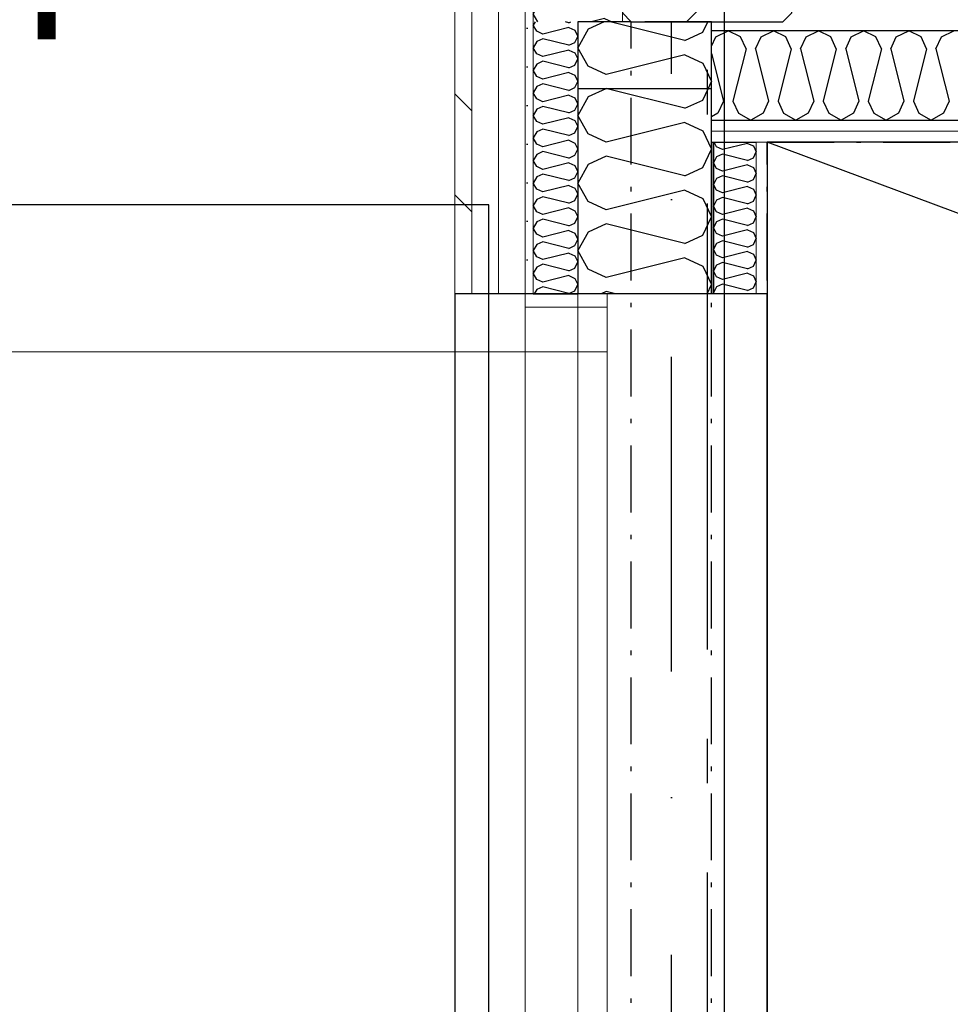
# Model space of a CAD drawing. Header units: millimetres. Extents: x -173281 to 144469, y -85977 to 83288.
# Tile 85 of 256: x -78444 to -77400, y -29413 to -28309. Entities that reach past the tile are written whole.
import ezdxf
from ezdxf.enums import TextEntityAlignment as Align

# ---------------------------------------------------------------- set-up
doc = ezdxf.new("R2010")
doc.units = ezdxf.units.MM
doc.header["$LTSCALE"] = 0.5
doc.header["$MEASUREMENT"] = 0
for name, pattern in [('Akselinje', [1500, 1000, -200, 100, -200]), ('Over snittplan', [260, 150, -50, 10, -50]), ('PLINE', [0]), ('Prikk & stiplet', [1340.555525, 705.555534, -352.777767, 0, -282.222223])]:
    doc.linetypes.add(name, pattern=pattern)
for name, color, linetype in [('222- Søyler', 7, 'Continuous'), ('222- Søyler  (Skravur)', 7, 'Continuous'), ('223- Bjelker(Nye konstruksjoner)', 7, 'Continuous'), ('232- Ikke-bærende yttervegger', 7, 'Continuous'), ('232- Ikke-bærende yttervegger (Skravur)', 7, 'Continuous'), ('232- Ikke-bærende yttervegger (Skravur)(Nye konstruksjoner)', 7, 'Continuous'), ('232- Ikke-bærende yttervegger(Nye konstruksjoner)', 7, 'Continuous'), ('235- Utvendig kledning og overflate (Skravur)(Nye konstruksjoner)', 7, 'Continuous'), ('242- Ikke-bærende innervegger (Skravur)(Nye konstruksjoner)', 7, 'Continuous'), ('242- Ikke-bærende innervegger(Nye konstruksjoner)', 7, 'Continuous'), ('244- Vinduer_ dører_ foldevegger(Nye konstruksjoner)', 7, 'Continuous'), ('252- Gulv på grunn_ bunnplate', 7, 'Continuous'), ('252- Gulv på grunn_ bunnplate(Nye konstruksjoner)', 7, 'Continuous'), ('256- Faste himlinger og overflatebehandling(Nye konstruksjoner)', 7, 'Continuous'), ('265- Gesimser_ takrenner og nedløp(Nye konstruksjoner)', 7, 'Continuous'), ('82-- Modullinjer', 7, 'Continuous'), ('852- Teknisk_symbolsk informasjon_ bygning(Nye konstruksjoner)', 7, 'Continuous'), ('862- M___Nettoareal(Nye konstruksjoner)', 7, 'Continuous'), ('862- M___Nettoareal(Polylinje)(Nye konstruksjoner)', 7, 'Continuous'), ('862- M___Nettoareal(Tekst)(Nye konstruksjoner)', 7, 'Continuous')]:
    doc.layers.add(name, color=color, linetype=linetype)
for name, color, linetype, lineweight in [('234- Vinduer_ dører_ porter(Nye konstruksjoner)', 7, 'Continuous', 0), ('235- Utvendig kledning og overflate(Nye konstruksjoner)', 7, 'Continuous', 0), ('236- Innvendig kledning og overflate(Nye konstruksjoner)', 7, 'Continuous', 0)]:
    doc.layers.add(name, color=color, linetype=linetype, lineweight=lineweight)
doc.styles.add('GENERATED_STYLE_1', font='arial.ttf')
doc.styles.add('GENERATED_STYLE_2', font='arial.ttf')
pattern_1 = [(0, (0, 0), (0, 86.60254), [0, -50]), (0, (25, 43.3), (0, 86.60254), [0, -50])]
pattern_2 = [(315, (0, 0), (56.56854, 56.56854), [80, 0])]
pattern_3 = [(0, (0, 0), (0, 43.30127), [0, -25]), (0, (12.5, 21.65), (0, 43.30127), [0, -25])]

# ---------------------------------------------------------------- blocks, each defined once
blk = doc.blocks.new('Musikkrom_A-135_1', base_point=(-73219, -33558.4))
at = {"layer": '862- M___Nettoareal(Polylinje)(Nye konstruksjoner)', "flags": 128}
blk.add_lwpolyline([(-77605.7, -31721.9), (-77588.2, -31721.9), (-77578.2, -31731.9), (-77578.2, -31901.9), (-77588.2, -31911.9), (-77605.7, -31911.9), (-77605.7, -35321.9), (-77588.2, -35321.9), (-77578.2, -35331.9), (-77578.2, -35501.9), (-77588.2, -35511.9), (-77605.7, -35511.9), (-77605.7, -38799.4), (-76398.2, -38799.4), (-68823.2, -38799.4), (-68823.2, -28446.9), (-77605.7, -28446.9)], close=True, dxfattribs=at)
at = {"layer": '862- M___Nettoareal(Tekst)(Nye konstruksjoner)', "style": 'GENERATED_STYLE_1'}
for tag, height, p in [('DUMMY_862', 150, (-73336.8, -33061.2)), ('ROOM_NAME', 150, (-73336.8, -34089.8)), ('DUMMY_861', 100, (-73494, -33689.6)), ('ROOM_NUMBER', 100, (-73494, -34078.4)), ('DUMMY_863', 100, (-73101.1, -34055.6))]:
    blk.add_attdef(tag, text='', height=height, rotation=90, dxfattribs=at).set_placement(p, align=Align.TOP_LEFT)
blk = doc.blocks.new('*X381')
at = {"layer": '232- Ikke-bærende yttervegger (Skravur)', "linetype": 'PLINE'}
for p, q in [((-77788.7, -28311.9), (-77806.6, -28320.1)), ((-77698.3, -28332.8), (-77781.9, -28311.9)), ((-77678, -28323.6), (-77672.5, -28311.9)), ((-77806.6, -28320.1), (-77818.2, -28340.8)), ((-77698.3, -28332.8), (-77678, -28323.6)), ((-77806.6, -28361.5), (-77818.2, -28340.8)), ((-77698.3, -28348.8), (-77786.3, -28370.8)), ((-77698.3, -28348.8), (-77678, -28358)), ((-77786.3, -28370.8), (-77806.6, -28361.5)), ((-77678, -28358), (-77668.2, -28378.7)), ((-77672, -28386.9), (-77668.2, -28378.7)), ((-77786.3, -28386.7), (-77786.8, -28386.9)), ((-77785.4, -28386.9), (-77786.3, -28386.7))]:
    blk.add_line(p, q, dxfattribs=at)
blk = doc.blocks.new('*X489')
at = {"layer": '242- Ikke-bærende innervegger (Skravur)(Nye konstruksjoner)', "linetype": 'PLINE'}
for p, q in [((-77663.3, -28328.5), (-77649.5, -28321.9)), ((-77635.7, -28328.5), (-77649.5, -28321.9)), ((-77612.7, -28328.5), (-77598.9, -28321.9)), ((-77585.1, -28328.5), (-77598.9, -28321.9)), ((-77562.1, -28328.5), (-77548.3, -28321.9)), ((-77534.5, -28328.5), (-77548.3, -28321.9)), ((-77511.5, -28328.5), (-77497.7, -28321.9)), ((-77483.9, -28328.5), (-77497.7, -28321.9)), ((-77461, -28328.5), (-77447.1, -28321.9)), ((-77433.3, -28328.5), (-77447.1, -28321.9)), ((-77410.4, -28328.5), (-77396.6, -28321.9)), ((-77668.2, -28339.1), (-77663.3, -28328.5)), ((-77629.5, -28342), (-77635.7, -28328.5)), ((-77618.9, -28342), (-77612.7, -28328.5)), ((-77578.9, -28342), (-77585.1, -28328.5)), ((-77568.3, -28342), (-77562.1, -28328.5)), ((-77528.3, -28342), (-77534.5, -28328.5)), ((-77517.7, -28342), (-77511.5, -28328.5)), ((-77477.7, -28342), (-77483.9, -28328.5)), ((-77467.1, -28342), (-77461, -28328.5)), ((-77427.2, -28342), (-77433.3, -28328.5)), ((-77416.5, -28342), (-77410.4, -28328.5)), ((-77668.2, -28347.2), (-77654.8, -28400.7)), ((-77629.5, -28342), (-77644.2, -28400.7)), ((-77618.9, -28342), (-77604.2, -28400.7)), ((-77578.9, -28342), (-77593.6, -28400.7)), ((-77568.3, -28342), (-77553.6, -28400.7)), ((-77528.3, -28342), (-77543, -28400.7)), ((-77517.7, -28342), (-77503, -28400.7)), ((-77477.7, -28342), (-77492.4, -28400.7)), ((-77467.1, -28342), (-77452.5, -28400.7)), ((-77427.2, -28342), (-77441.8, -28400.7)), ((-77416.5, -28342), (-77401.9, -28400.7)), ((-77654.8, -28400.7), (-77661, -28414.2)), ((-77644.2, -28400.7), (-77638, -28414.2)), ((-77604.2, -28400.7), (-77610.4, -28414.2)), ((-77593.6, -28400.7), (-77587.4, -28414.2)), ((-77553.6, -28400.7), (-77559.8, -28414.2)), ((-77543, -28400.7), (-77536.8, -28414.2)), ((-77503, -28400.7), (-77509.2, -28414.2)), ((-77492.4, -28400.7), (-77486.2, -28414.2)), ((-77452.5, -28400.7), (-77458.6, -28414.2)), ((-77441.8, -28400.7), (-77435.7, -28414.2)), ((-77401.9, -28400.7), (-77408, -28414.2)), ((-77661, -28414.2), (-77668.2, -28418.2)), ((-77638, -28414.2), (-77624.2, -28421.9)), ((-77610.4, -28414.2), (-77624.2, -28421.9)), ((-77587.4, -28414.2), (-77573.6, -28421.9)), ((-77559.8, -28414.2), (-77573.6, -28421.9)), ((-77536.8, -28414.2), (-77523, -28421.9)), ((-77509.2, -28414.2), (-77523, -28421.9)), ((-77486.2, -28414.2), (-77472.4, -28421.9)), ((-77458.6, -28414.2), (-77472.4, -28421.9)), ((-77435.7, -28414.2), (-77421.8, -28421.9)), ((-77408, -28414.2), (-77421.8, -28421.9))]:
    blk.add_line(p, q, dxfattribs=at)
blk = doc.blocks.new('*X613')
at = {"layer": '235- Utvendig kledning og overflate (Skravur)(Nye konstruksjoner)', "linetype": 'PLINE'}
for p, q in [((-77866.2, -28311.9), (-77868.2, -28315.5)), ((-77864.3, -28322.4), (-77868.2, -28315.5)), ((-77828.2, -28312.8), (-77831.9, -28311.9)), ((-77828.2, -28312.8), (-77826.2, -28311.9)), ((-77857.5, -28325.5), (-77864.3, -28322.4)), ((-77828.2, -28318.2), (-77857.5, -28325.5)), ((-77828.2, -28318.2), (-77821.4, -28321.2)), ((-77821.4, -28321.2), (-77818.2, -28328.2)), ((-77821.4, -28335.1), (-77818.2, -28328.2)), ((-77864.3, -28333.9), (-77868.2, -28340.8)), ((-77857.5, -28330.8), (-77864.3, -28333.9)), ((-77828.2, -28338.1), (-77857.5, -28330.8)), ((-77828.2, -28338.1), (-77821.4, -28335.1)), ((-77864.3, -28347.7), (-77868.2, -28340.8)), ((-77857.5, -28350.8), (-77864.3, -28347.7)), ((-77828.2, -28343.5), (-77857.5, -28350.8)), ((-77828.2, -28343.5), (-77821.4, -28346.5)), ((-77821.4, -28346.5), (-77818.2, -28353.4)), ((-77864.3, -28359.2), (-77868.2, -28366.1)), ((-77857.5, -28356.1), (-77864.3, -28359.2)), ((-77828.2, -28363.4), (-77857.5, -28356.1)), ((-77828.2, -28363.4), (-77821.4, -28360.4)), ((-77821.4, -28360.4), (-77818.2, -28353.4)), ((-77864.3, -28373), (-77868.2, -28366.1)), ((-77828.2, -28368.7), (-77857.5, -28376.1)), ((-77828.2, -28368.7), (-77821.4, -28371.8)), ((-77821.4, -28371.8), (-77818.2, -28378.7)), ((-77857.5, -28376.1), (-77864.3, -28373)), ((-77857.5, -28381.4), (-77864.3, -28384.5)), ((-77828.2, -28388.7), (-77857.5, -28381.4)), ((-77821.4, -28385.6), (-77818.2, -28378.7)), ((-77864.3, -28384.5), (-77868.2, -28391.4)), ((-77864.3, -28398.3), (-77868.2, -28391.4)), ((-77828.2, -28394), (-77857.5, -28401.4)), ((-77828.2, -28388.7), (-77821.4, -28385.6)), ((-77828.2, -28394), (-77821.4, -28397.1)), ((-77857.5, -28401.4), (-77864.3, -28398.3)), ((-77821.4, -28397.1), (-77818.2, -28404)), ((-77821.4, -28410.9), (-77818.2, -28404)), ((-77864.3, -28409.8), (-77868.2, -28416.7)), ((-77864.3, -28423.6), (-77868.2, -28416.7)), ((-77857.5, -28406.7), (-77864.3, -28409.8)), ((-77828.2, -28414), (-77857.5, -28406.7)), ((-77828.2, -28414), (-77821.4, -28410.9)), ((-77857.5, -28426.7), (-77864.3, -28423.6)), ((-77828.2, -28419.3), (-77857.5, -28426.7)), ((-77828.2, -28419.3), (-77821.4, -28422.4)), ((-77821.4, -28422.4), (-77818.2, -28429.3)), ((-77864.3, -28435.1), (-77868.2, -28442)), ((-77857.5, -28432), (-77864.3, -28435.1)), ((-77828.2, -28439.3), (-77857.5, -28432)), ((-77828.2, -28439.3), (-77821.4, -28436.2)), ((-77821.4, -28436.2), (-77818.2, -28429.3)), ((-77864.3, -28448.9), (-77868.2, -28442)), ((-77857.5, -28452), (-77864.3, -28448.9)), ((-77828.2, -28444.6), (-77857.5, -28452)), ((-77828.2, -28444.6), (-77821.4, -28447.7)), ((-77821.4, -28447.7), (-77818.2, -28454.6)), ((-77864.3, -28460.4), (-77868.2, -28467.3)), ((-77857.5, -28457.3), (-77864.3, -28460.4)), ((-77828.2, -28464.6), (-77857.5, -28457.3)), ((-77821.4, -28461.5), (-77818.2, -28454.6)), ((-77864.3, -28474.2), (-77868.2, -28467.3)), ((-77828.2, -28469.9), (-77857.5, -28477.3)), ((-77828.2, -28464.6), (-77821.4, -28461.5)), ((-77828.2, -28469.9), (-77821.4, -28473)), ((-77857.5, -28477.3), (-77864.3, -28474.2)), ((-77857.5, -28482.6), (-77864.3, -28485.6)), ((-77828.2, -28489.9), (-77857.5, -28482.6)), ((-77821.4, -28473), (-77818.2, -28479.9)), ((-77821.4, -28486.8), (-77818.2, -28479.9)), ((-77864.3, -28485.6), (-77868.2, -28492.6)), ((-77864.3, -28499.5), (-77868.2, -28492.6)), ((-77828.2, -28489.9), (-77821.4, -28486.8)), ((-77857.5, -28502.5), (-77864.3, -28499.5)), ((-77828.2, -28495.2), (-77857.5, -28502.5)), ((-77828.2, -28495.2), (-77821.4, -28498.3)), ((-77821.4, -28498.3), (-77818.2, -28505.2)), ((-77864.3, -28510.9), (-77868.2, -28517.8)), ((-77857.5, -28507.9), (-77864.3, -28510.9)), ((-77828.2, -28515.2), (-77857.5, -28507.9)), ((-77828.2, -28515.2), (-77821.4, -28512.1)), ((-77821.4, -28512.1), (-77818.2, -28505.2)), ((-77864.3, -28524.8), (-77868.2, -28517.8)), ((-77857.5, -28527.8), (-77864.3, -28524.8)), ((-77828.2, -28520.5), (-77857.5, -28527.8)), ((-77828.2, -28520.5), (-77821.4, -28523.6)), ((-77821.4, -28523.6), (-77818.2, -28530.5)), ((-77864.3, -28536.2), (-77868.2, -28543.1)), ((-77857.5, -28533.2), (-77864.3, -28536.2)), ((-77828.2, -28540.5), (-77857.5, -28533.2)), ((-77828.2, -28540.5), (-77821.4, -28537.4)), ((-77821.4, -28537.4), (-77818.2, -28530.5)), ((-77864.3, -28550), (-77868.2, -28543.1)), ((-77828.2, -28545.8), (-77857.5, -28553.1)), ((-77828.2, -28545.8), (-77821.4, -28548.9)), ((-77821.4, -28548.9), (-77818.2, -28555.8)), ((-77857.5, -28553.1), (-77864.3, -28550)), ((-77857.5, -28558.4), (-77864.3, -28561.5)), ((-77828.2, -28565.8), (-77857.5, -28558.4)), ((-77821.4, -28562.7), (-77818.2, -28555.8)), ((-77864.3, -28561.5), (-77868.2, -28568.4)), ((-77864.3, -28575.3), (-77868.2, -28568.4)), ((-77828.2, -28571.1), (-77857.5, -28578.4)), ((-77828.2, -28565.8), (-77821.4, -28562.7)), ((-77828.2, -28571.1), (-77821.4, -28574.2)), ((-77857.5, -28578.4), (-77864.3, -28575.3)), ((-77821.4, -28574.2), (-77818.2, -28581.1)), ((-77821.4, -28588), (-77818.2, -28581.1)), ((-77864.3, -28586.8), (-77868.2, -28593.7)), ((-77857.5, -28583.7), (-77864.3, -28586.8)), ((-77828.2, -28591.1), (-77857.5, -28583.7)), ((-77828.2, -28591.1), (-77821.4, -28588)), ((-77864.3, -28600.6), (-77868.2, -28593.7)), ((-77857.5, -28603.7), (-77864.3, -28600.6)), ((-77828.2, -28596.4), (-77857.5, -28603.7)), ((-77828.2, -28596.4), (-77821.4, -28599.5)), ((-77821.4, -28599.5), (-77818.2, -28606.4)), ((-77864.3, -28612.1), (-77867, -28616.9)), ((-77857.5, -28609), (-77864.3, -28612.1)), ((-77828.2, -28616.4), (-77857.5, -28609)), ((-77828.2, -28616.4), (-77821.4, -28613.3)), ((-77821.4, -28613.3), (-77818.2, -28606.4))]:
    blk.add_line(p, q, dxfattribs=at)
blk = doc.blocks.new('Dørstempel[70]', base_point=(-77818.2, -29426.9))
at = {"layer": '852- Teknisk_symbolsk informasjon_ bygning(Nye konstruksjoner)', "char_height": 75, "attachment_point": 1, "rotation": 90, "style": 'GENERATED_STYLE_1'}
for s, insert in [('\\A1;{\\pql;\\pt0,50;\\fArial|b0|i0|c0|p0;\\W1.000000;x2\xa0090\\fArial|b0|i0|c0|p0;\\W1.000000;\\A1{\\H.66x;\\S^  ;}\\fArial|b0|i0|c0|p0;\\W1.000000;\\fArial|b0|i0|c0|p0;\\W1.000000;\\A1{\\H.66x;\\S^  ;}}', (-78633.2, -29312.6)), ('\\A1;{\\pql;\\pt0,50;\\fArial|b0|i0|c0|p0;\\W1.000000;1\xa0590\\fArial|b0|i0|c0|p0;\\W1.000000;\\A1{\\H.66x;\\S^  ;}\\fArial|b0|i0|c0|p0;\\W1.000000;\\fArial|b0|i0|c0|p0;\\W1.000000;\\A1{\\H.66x;\\S^  ;}}', (-78633.2, -29570))]:
    blk.add_mtext(s, dxfattribs=dict(at, insert=insert))
at = {"layer": '852- Teknisk_symbolsk informasjon_ bygning(Nye konstruksjoner)', "style": 'GENERATED_STYLE_1'}
for tag, p in [('DUMMY_228', (-78650.3, -29003.8)), ('DUMMY_230', (-78532.4, -29570)), ('DUMMY_232', (-78414.6, -29587.2)), ('DUMMY_234', (-78296.7, -29587.2))]:
    blk.add_attdef(tag, text='', height=75, rotation=90, dxfattribs=at).set_placement(p, align=Align.TOP_LEFT)
blk.add_attdef('AC_WIDO_ID', text='', height=100, rotation=90, dxfattribs=at).set_placement((-78650.3, -29394.4), align=Align.BOTTOM_CENTER)
for tag, p in [('DUMMY_229', (-78532.4, -29627.2)), ('DUMMY_231', (-78414.6, -29627.2)), ('DUMMY_233', (-78296.7, -29627.2)), ('strUnitPrefix', (-78650.3, -29644.3))]:
    blk.add_attdef(tag, text='', height=75, rotation=90, dxfattribs=at).set_placement(p, align=Align.TOP_RIGHT)
blk = doc.blocks.new('Dør tofløyet[36]')
at = {"layer": '234- Vinduer_ dører_ porter(Nye konstruksjoner)', "linetype": 'PLINE'}
for p, q in [((-77956.2, -30236.9), (-77956.2, -28616.9)), ((-77877.2, -28631.9), (-77877.2, -28616.9)), ((-77877.2, -28616.9), (-77785.2, -28616.9)), ((-77818.2, -30236.9), (-77818.2, -28616.9)), ((-77785.2, -28631.9), (-77785.2, -28616.9)), ((-77877.2, -28631.9), (-77877.2, -28681.9)), ((-77785.2, -28631.9), (-77877.2, -28631.9)), ((-77785.2, -28681.9), (-77785.2, -28631.9)), ((-77877.2, -28681.9), (-78845.2, -28681.9)), ((-77877.2, -30171.9), (-77877.2, -28681.9)), ((-77877.2, -28681.9), (-77785.2, -28681.9)), ((-77785.2, -28681.9), (-77785.2, -30171.9))]:
    blk.add_line(p, q, dxfattribs=at)
blk.add_arc((-77877.2, -28681.9), 968, 180, 270, dxfattribs=at)
at = {"layer": '235- Utvendig kledning og overflate(Nye konstruksjoner)', "linetype": 'PLINE'}
for p, q in [((-77956.2, -28616.9), (-77937.2, -28616.9)), ((-77937.2, -28616.9), (-77907.2, -28616.9)), ((-77907.2, -28616.9), (-77877.2, -28616.9)), ((-77877.2, -28616.9), (-77868.2, -28616.9)), ((-77877.2, -28616.9), (-77868.2, -28616.9))]:
    blk.add_line(p, q, dxfattribs=at)
at = {"layer": '244- Vinduer_ dører_ foldevegger(Nye konstruksjoner)', "linetype": 'PLINE'}
blk.add_line((-77868.2, -28616.9), (-77818.2, -28616.9), dxfattribs=at)
blk.add_line((-77868.2, -28616.9), (-77818.2, -28616.9), dxfattribs=at)
at = {"layer": '852- Teknisk_symbolsk informasjon_ bygning(Nye konstruksjoner)'}
ref = blk.add_blockref('Dørstempel[70]', (-77818.2, -29426.9), dxfattribs=at)
ref.add_attrib('AC_WIDO_ID', 'A-135.3', dxfattribs={"color": 7, "height": 100, "rotation": 90, "style": 'GENERATED_STYLE_1'}).set_placement((-78650.3, -29394.4), align=Align.BOTTOM_CENTER)
ref.add_attrib('strUnitPrefix', 'BxH:', dxfattribs={"color": 7, "height": 75, "rotation": 90, "style": 'GENERATED_STYLE_1'}).set_placement((-78650.3, -29644.3), align=Align.TOP_RIGHT)
ref.add_attrib('DUMMY_232', '-', dxfattribs={"color": 7, "height": 75, "rotation": 90, "style": 'GENERATED_STYLE_1'}).set_placement((-78414.6, -29587.2), align=Align.TOP_LEFT)
ref.add_attrib('DUMMY_234', '-', dxfattribs={"color": 7, "height": 75, "rotation": 90, "style": 'GENERATED_STYLE_1'}).set_placement((-78296.7, -29587.2), align=Align.TOP_LEFT)
blk = doc.blocks.new('*X650')
at = {"layer": '235- Utvendig kledning og overflate (Skravur)(Nye konstruksjoner)', "linetype": 'PLINE'}
for p, q in [((-77774.7, -28139.6), (-77768.2, -28125.8)), ((-77770, -28121.9), (-77768.2, -28125.8)), ((-77860.5, -28137.3), (-77868.2, -28151.1)), ((-77846.9, -28131.1), (-77860.5, -28137.3)), ((-77788.2, -28145.8), (-77846.9, -28131.1)), ((-77788.2, -28145.8), (-77774.7, -28139.6)), ((-77860.5, -28164.9), (-77868.2, -28151.1)), ((-77788.2, -28156.4), (-77846.9, -28171.1)), ((-77788.2, -28156.4), (-77774.7, -28162.6)), ((-77774.7, -28162.6), (-77768.2, -28176.4)), ((-77846.9, -28171.1), (-77860.5, -28164.9)), ((-77846.9, -28181.7), (-77860.5, -28187.9)), ((-77788.2, -28196.4), (-77846.9, -28181.7)), ((-77774.7, -28190.2), (-77768.2, -28176.4)), ((-77860.5, -28187.9), (-77868.2, -28201.7)), ((-77788.2, -28196.4), (-77774.7, -28190.2)), ((-77860.5, -28215.5), (-77868.2, -28201.7)), ((-77788.2, -28207), (-77846.9, -28221.7)), ((-77788.2, -28207), (-77774.7, -28213.2)), ((-77846.9, -28221.7), (-77860.5, -28215.5)), ((-77774.7, -28213.2), (-77768.2, -28227)), ((-77774.7, -28240.8), (-77768.2, -28227)), ((-77860.5, -28238.5), (-77868.2, -28252.3)), ((-77846.9, -28232.3), (-77860.5, -28238.5)), ((-77788.2, -28247), (-77846.9, -28232.3)), ((-77788.2, -28247), (-77774.7, -28240.8)), ((-77860.5, -28266.1), (-77868.2, -28252.3)), ((-77788.2, -28257.6), (-77846.9, -28272.3)), ((-77788.2, -28257.6), (-77774.7, -28263.8)), ((-77846.9, -28272.3), (-77860.5, -28266.1)), ((-77774.7, -28263.8), (-77768.2, -28277.6)), ((-77846.9, -28282.9), (-77860.5, -28289)), ((-77788.2, -28297.5), (-77846.9, -28282.9)), ((-77774.7, -28291.4), (-77768.2, -28277.6)), ((-77860.5, -28289), (-77868.2, -28302.9)), ((-77788.2, -28297.5), (-77774.7, -28291.4)), ((-77863.1, -28311.9), (-77868.2, -28302.9)), ((-77788.2, -28308.2), (-77803.3, -28311.9)), ((-77788.2, -28308.2), (-77780, -28311.9))]:
    blk.add_line(p, q, dxfattribs=at)
blk = doc.blocks.new('*X805')
at = {"layer": '232- Ikke-bærende yttervegger (Skravur)(Nye konstruksjoner)', "linetype": 'PLINE'}
for p, q in [((-77786.8, -28386.9), (-77806.6, -28396)), ((-77698.3, -28408.7), (-77785.4, -28386.9)), ((-77678, -28399.5), (-77672, -28386.9)), ((-77806.6, -28396), (-77818.2, -28416.7)), ((-77698.3, -28408.7), (-77678, -28399.5)), ((-77806.6, -28437.4), (-77818.2, -28416.7)), ((-77698.3, -28424.6), (-77786.3, -28446.6)), ((-77698.3, -28424.6), (-77678, -28433.9)), ((-77786.3, -28446.6), (-77806.6, -28437.4)), ((-77678, -28433.9), (-77668.2, -28454.6)), ((-77678, -28475.3), (-77668.2, -28454.6)), ((-77806.6, -28471.8), (-77818.2, -28492.6)), ((-77786.3, -28462.6), (-77806.6, -28471.8)), ((-77698.3, -28484.6), (-77786.3, -28462.6)), ((-77698.3, -28484.6), (-77678, -28475.3)), ((-77806.6, -28513.3), (-77818.2, -28492.6)), ((-77698.3, -28500.5), (-77786.3, -28522.5)), ((-77698.3, -28500.5), (-77678, -28509.8)), ((-77786.3, -28522.5), (-77806.6, -28513.3)), ((-77678, -28509.8), (-77668.2, -28530.5)), ((-77678, -28551.2), (-77668.2, -28530.5)), ((-77806.6, -28547.7), (-77818.2, -28568.4)), ((-77786.3, -28538.5), (-77806.6, -28547.7)), ((-77698.3, -28560.5), (-77786.3, -28538.5)), ((-77698.3, -28560.5), (-77678, -28551.2)), ((-77806.6, -28589.2), (-77818.2, -28568.4)), ((-77698.3, -28576.4), (-77786.3, -28598.4)), ((-77698.3, -28576.4), (-77678, -28585.7)), ((-77786.3, -28598.4), (-77806.6, -28589.2)), ((-77678, -28585.7), (-77668.2, -28606.4)), ((-77786.3, -28614.3), (-77792, -28616.9)), ((-77775.9, -28616.9), (-77786.3, -28614.3)), ((-77673.2, -28616.9), (-77668.2, -28606.4))]:
    blk.add_line(p, q, dxfattribs=at)
blk = doc.blocks.new('*X1100')
at = {"layer": '232- Ikke-bærende yttervegger (Skravur)(Nye konstruksjoner)', "linetype": 'PLINE'}
for p, q in [((-77662.5, -28452.1), (-77665.4, -28446.9)), ((-77627.8, -28448.1), (-77656, -28455.1)), ((-77627.8, -28448.1), (-77621.3, -28451)), ((-77656, -28455.1), (-77662.5, -28452.1)), ((-77656, -28460.2), (-77662.5, -28463.2)), ((-77627.8, -28467.2), (-77656, -28460.2)), ((-77621.3, -28451), (-77618.2, -28457.7)), ((-77621.3, -28464.3), (-77618.2, -28457.7)), ((-77662.5, -28463.2), (-77666.2, -28469.8)), ((-77662.5, -28476.4), (-77666.2, -28469.8)), ((-77627.8, -28467.2), (-77621.3, -28464.3)), ((-77656, -28479.4), (-77662.5, -28476.4)), ((-77627.8, -28472.3), (-77656, -28479.4)), ((-77627.8, -28472.3), (-77621.3, -28475.3)), ((-77621.3, -28475.3), (-77618.2, -28481.9)), ((-77621.3, -28488.6), (-77618.2, -28481.9)), ((-77662.5, -28487.4), (-77666.2, -28494.1)), ((-77656, -28484.5), (-77662.5, -28487.4)), ((-77627.8, -28491.5), (-77656, -28484.5)), ((-77627.8, -28491.5), (-77621.3, -28488.6)), ((-77662.5, -28500.7), (-77666.2, -28494.1)), ((-77656, -28503.7), (-77662.5, -28500.7)), ((-77627.8, -28496.6), (-77656, -28503.7)), ((-77627.8, -28496.6), (-77621.3, -28499.6)), ((-77621.3, -28499.6), (-77618.2, -28506.2)), ((-77662.5, -28511.7), (-77666.2, -28518.4)), ((-77656, -28508.8), (-77662.5, -28511.7)), ((-77627.8, -28515.8), (-77656, -28508.8)), ((-77627.8, -28515.8), (-77621.3, -28512.8)), ((-77621.3, -28512.8), (-77618.2, -28506.2)), ((-77662.5, -28525), (-77666.2, -28518.4)), ((-77656, -28527.9), (-77662.5, -28525)), ((-77627.8, -28520.9), (-77656, -28527.9)), ((-77627.8, -28520.9), (-77621.3, -28523.9)), ((-77621.3, -28523.9), (-77618.2, -28530.5)), ((-77662.5, -28536), (-77666.2, -28542.6)), ((-77656, -28533), (-77662.5, -28536)), ((-77627.8, -28540.1), (-77656, -28533)), ((-77627.8, -28540.1), (-77621.3, -28537.1)), ((-77621.3, -28537.1), (-77618.2, -28530.5)), ((-77662.5, -28549.3), (-77666.2, -28542.6)), ((-77627.8, -28545.2), (-77656, -28552.2)), ((-77627.8, -28545.2), (-77621.3, -28548.1)), ((-77621.3, -28548.1), (-77618.2, -28554.8)), ((-77662.5, -28560.3), (-77666.2, -28566.9)), ((-77656, -28552.2), (-77662.5, -28549.3)), ((-77656, -28557.3), (-77662.5, -28560.3)), ((-77627.8, -28564.4), (-77656, -28557.3)), ((-77621.3, -28561.4), (-77618.2, -28554.8)), ((-77662.5, -28573.5), (-77666.2, -28566.9)), ((-77627.8, -28569.5), (-77656, -28576.5)), ((-77627.8, -28564.4), (-77621.3, -28561.4)), ((-77627.8, -28569.5), (-77621.3, -28572.4)), ((-77656, -28576.5), (-77662.5, -28573.5)), ((-77656, -28581.6), (-77662.5, -28584.6)), ((-77627.8, -28588.6), (-77656, -28581.6)), ((-77621.3, -28572.4), (-77618.2, -28579.1)), ((-77621.3, -28585.7), (-77618.2, -28579.1)), ((-77662.5, -28584.6), (-77666.2, -28591.2)), ((-77662.5, -28597.8), (-77666.2, -28591.2)), ((-77627.8, -28588.6), (-77621.3, -28585.7)), ((-77656, -28600.8), (-77662.5, -28597.8)), ((-77627.8, -28593.7), (-77656, -28600.8)), ((-77627.8, -28593.7), (-77621.3, -28596.7)), ((-77621.3, -28596.7), (-77618.2, -28603.3)), ((-77621.3, -28610), (-77618.2, -28603.3)), ((-77662.5, -28608.8), (-77666.2, -28615.5)), ((-77665.4, -28616.9), (-77666.2, -28615.5)), ((-77656, -28605.9), (-77662.5, -28608.8)), ((-77627.8, -28612.9), (-77656, -28605.9)), ((-77627.8, -28612.9), (-77621.3, -28610))]:
    blk.add_line(p, q, dxfattribs=at)
blk = doc.blocks.new('Standard grid marker[179]', base_point=(-77673.2, 26434.4))
at = {"layer": '82-- Modullinjer', "linetype": 'Akselinje'}
blk.add_line((-77673.2, 26234.4), (-77673.2, -50374.4), dxfattribs=at)
at = {"layer": '82-- Modullinjer', "style": 'GENERATED_STYLE_2'}
for tag, p in [('AC_MarkerText_1_0', (-77800.7, 26644.4)), ('AC_MarkerText_1_1', (-77800.7, -50864.4))]:
    blk.add_attdef(tag, text='', height=175, rotation=90, dxfattribs=at).set_placement(p, align=Align.TOP_CENTER)

msp = doc.modelspace()

# ---------------------------------------------------------------- hatches: boundary and pattern name
at = {"layer": '222- Søyler  (Skravur)', "linetype": 'Continuous'}
h = msp.add_hatch(dxfattribs=at)
h.set_pattern_fill('Skrålinjer_3', color=256, style=0, pattern_type=2)
h.set_pattern_definition([(45, (0, 0), (-127.2792, 127.2792), [])])
h.paths.add_polyline_path([(-77578.2, -28301.9), (-77578.2, -28131.9), (-77588.2, -28121.9), (-77758.2, -28121.9), (-77768.2, -28131.9), (-77768.2, -28301.9), (-77758.2, -28311.9), (-77588.2, -28311.9)])
at = {"layer": '232- Ikke-bærende yttervegger (Skravur)(Nye konstruksjoner)', "linetype": 'Continuous'}
msp.add_hatch(color=256, dxfattribs=at).paths.add_polyline_path([(-77666.2, -28446.9), (-77668.2, -28446.9), (-77668.2, -28616.9), (-77666.2, -28616.9)])
h = msp.add_hatch(dxfattribs=at)
h.set_pattern_fill('Gips', color=256, style=0, pattern_type=2)
h.set_pattern_definition([(270, (0, 0), (86.60254, 0), [0, -50]), (270, (43.3, -25), (86.60254, 0), [0, -50])])
h.paths.add_polyline_path([(-77618.2, -28446.9), (-77618.2, -28616.9), (-77605.7, -28616.9), (-77605.7, -28446.9)])
at = {"layer": '235- Utvendig kledning og overflate (Skravur)(Nye konstruksjoner)', "linetype": 'Continuous'}
h = msp.add_hatch(dxfattribs=at)
h.set_pattern_fill('Skrålinjer_2', color=256, style=0, pattern_type=2)
h.set_pattern_definition(pattern_2)
h.paths.add_polyline_path([(-77956.2, -27952.9), (-77956.2, -28311.9), (-77937.2, -28311.9), (-77937.2, -27952.9)])
h = msp.add_hatch(dxfattribs=at)
h.set_pattern_fill('Prikker_tett', color=256, style=0, pattern_type=2)
h.set_pattern_definition(pattern_3)
h.paths.add_polyline_path([(-77877.2, -28021.9), (-77877.2, -28311.9), (-77868.2, -28311.9), (-77868.2, -28021.9)])
h = msp.add_hatch(dxfattribs=at)
h.set_pattern_fill('Skrålinjer_2', color=256, style=0, pattern_type=2)
h.set_pattern_definition(pattern_2)
h.paths.add_polyline_path([(-77937.2, -28311.9), (-77956.2, -28311.9), (-77956.2, -28616.9), (-77937.2, -28616.9)])
h = msp.add_hatch(dxfattribs=at)
h.set_pattern_fill('Prikker_tett', color=256, style=0, pattern_type=2)
h.set_pattern_definition(pattern_3)
h.paths.add_polyline_path([(-77877.2, -28616.9), (-77868.2, -28616.9), (-77868.2, -28311.9), (-77877.2, -28311.9)])
at = {"layer": '242- Ikke-bærende innervegger (Skravur)(Nye konstruksjoner)', "linetype": 'Continuous'}
h = msp.add_hatch(dxfattribs=at)
h.set_pattern_fill('Gips', color=256, style=0, pattern_type=2)
h.set_pattern_definition(pattern_1)
h.paths.add_polyline_path([(-76230.7, -28421.9), (-77668.2, -28421.9), (-77668.2, -28434.4), (-76230.7, -28434.4)])
h = msp.add_hatch(dxfattribs=at)
h.set_pattern_fill('Gips', color=256, style=0, pattern_type=2)
h.set_pattern_definition(pattern_1)
h.paths.add_polyline_path([(-76230.7, -28434.4), (-77668.2, -28434.4), (-77668.2, -28446.9), (-76230.7, -28446.9)])

# ---------------------------------------------------------------- linework, layer by layer
at = {"layer": '222- Søyler', "linetype": 'PLINE', "flags": 128}
msp.add_lwpolyline([(-77578.2, -28301.9), (-77578.2, -28131.9), (-77588.2, -28121.9), (-77758.2, -28121.9), (-77768.2, -28131.9), (-77768.2, -28301.9), (-77758.2, -28311.9), (-77588.2, -28311.9)], close=True, dxfattribs=at)
at = {"layer": '223- Bjelker(Nye konstruksjoner)', "linetype": 'Over snittplan'}
for p, q in [((-77758.2, -31721.9), (-77758.2, -28311.9)), ((-77668.2, -28311.9), (-77758.2, -28311.9)), ((-77668.2, -31721.9), (-77668.2, -28311.9))]:
    msp.add_line(p, q, dxfattribs=at)
at = {"layer": '223- Bjelker(Nye konstruksjoner)', "linetype": 'Prikk & stiplet'}
msp.add_line((-77713.2, -31721.9), (-77713.2, -28311.9), dxfattribs=at)
at = {"layer": '232- Ikke-bærende yttervegger', "linetype": 'PLINE', "flags": 128}
for points in [[(-77818.2, -28311.9), (-77818.2, -28386.9)], [(-77758.2, -28311.9), (-77818.2, -28311.9)], [(-77668.2, -28386.9), (-77668.2, -28311.9)], [(-77818.2, -28386.9), (-77818.2, -28616.9)], [(-77668.2, -28386.9), (-77818.2, -28386.9)], [(-77668.2, -28616.9), (-77668.2, -28386.9)]]:
    msp.add_lwpolyline(points, dxfattribs=at)
at = {"layer": '232- Ikke-bærende yttervegger(Nye konstruksjoner)', "linetype": 'PLINE'}
msp.add_line((-77666.2, -28446.9), (-77666.2, -28616.9), dxfattribs=at)
at = {"layer": '232- Ikke-bærende yttervegger(Nye konstruksjoner)', "linetype": 'PLINE', "flags": 128}
for points in [[(-77818.2, -28386.9), (-77818.2, -28616.9)], [(-77668.2, -28616.9), (-77668.2, -28386.9)], [(-77668.2, -28446.9), (-77666.2, -28446.9)], [(-77668.2, -28446.9), (-77668.2, -28616.9)], [(-77666.2, -28446.9), (-77618.2, -28446.9)], [(-77818.2, -28616.9), (-77956.2, -28616.9)], [(-77956.2, -28616.9), (-77956.2, -30236.9)], [(-77668.2, -28616.9), (-77818.2, -28616.9)], [(-77666.2, -28616.9), (-77668.2, -28616.9)], [(-77618.2, -28616.9), (-77666.2, -28616.9)], [(-77605.7, -28616.9), (-77618.2, -28616.9)], [(-77605.7, -30236.9), (-77605.7, -28616.9)]]:
    msp.add_lwpolyline(points, dxfattribs=at)
at = {"layer": '235- Utvendig kledning og overflate(Nye konstruksjoner)', "linetype": 'PLINE'}
for p, q in [((-77937.2, -27982.9), (-77937.2, -28311.9)), ((-77907.2, -28012.9), (-77907.2, -28311.9)), ((-77877.2, -28021.9), (-77877.2, -28311.9)), ((-77868.2, -28121.9), (-77868.2, -28311.9)), ((-77937.2, -28311.9), (-77937.2, -28616.9)), ((-77907.2, -28311.9), (-77907.2, -28616.9)), ((-77877.2, -28311.9), (-77877.2, -28616.9)), ((-77868.2, -28311.9), (-77868.2, -28616.9))]:
    msp.add_line(p, q, dxfattribs=at)
at = {"layer": '235- Utvendig kledning og overflate(Nye konstruksjoner)', "linetype": 'PLINE', "flags": 128}
for points in [[(-77956.2, -27952.9), (-77956.2, -28311.9)], [(-77768.2, -28311.9), (-77768.2, -28121.9)], [(-77956.2, -28311.9), (-77956.2, -28616.9)], [(-77818.2, -28616.9), (-77818.2, -28311.9)], [(-77818.2, -28311.9), (-77768.2, -28311.9)]]:
    msp.add_lwpolyline(points, dxfattribs=at)
at = {"layer": '236- Innvendig kledning og overflate(Nye konstruksjoner)', "linetype": 'PLINE'}
for p, q in [((-77668.2, -28434.4), (-76230.7, -28434.4)), ((-77618.2, -28616.9), (-77618.2, -28446.9))]:
    msp.add_line(p, q, dxfattribs=at)
at = {"layer": '236- Innvendig kledning og overflate(Nye konstruksjoner)', "linetype": 'PLINE', "flags": 128}
for points in [[(-77668.2, -28434.4), (-77668.2, -28421.9)], [(-77668.2, -28446.9), (-77668.2, -28434.4)], [(-77668.2, -28446.9), (-76230.7, -28446.9)], [(-77618.2, -28446.9), (-77605.7, -28446.9)], [(-77605.7, -28616.9), (-77605.7, -28446.9)]]:
    msp.add_lwpolyline(points, dxfattribs=at)
at = {"layer": '242- Ikke-bærende innervegger(Nye konstruksjoner)', "linetype": 'PLINE'}
msp.add_line((-77668.2, -28421.9), (-76230.7, -28421.9), dxfattribs=at)
at = {"layer": '242- Ikke-bærende innervegger(Nye konstruksjoner)', "linetype": 'PLINE', "flags": 128}
for points in [[(-76230.7, -28321.9), (-77668.2, -28321.9)], [(-77668.2, -28421.9), (-77668.2, -28321.9)]]:
    msp.add_lwpolyline(points, dxfattribs=at)
at = {"layer": '252- Gulv på grunn_ bunnplate', "linetype": 'PLINE', "flags": 128}
msp.add_lwpolyline([(-77653.7, -28236.4), (-76468.2, -28236.4), (-76468.2, -25956.9), (-68648.2, -25956.9), (-68648.2, -14971.9), (-68648.2, -14846.9), (-70768.2, -14846.9), (-70768.2, -11941.9), (-75053.7, -11941.9), (-75053.7, 2273.1), (-74818.2, 2273.1), (-74818.2, 4673.1), (-63042.7, 4673.1), (-63042.7, 2373.1), (-61492.7, 2373.1), (-61492.7, -15001.9), (-65023.2, -15001.9), (-65023.2, -14971.9), (-65037.7, -14971.9), (-65037.7, -25831.9), (-61478.2, -25831.9), (-61478.2, -37386.4), (-60337.7, -37386.4), (-60337.7, -41897.4), (-61487.7, -41897.4), (-61487.7, -43697.4), (-63278.2, -43697.4), (-63278.2, -41936.9), (-63428.2, -41936.9), (-63428.2, -43701.9), (-65168.2, -43701.9), (-65168.2, -43797.4), (-71027.7, -43797.4), (-71027.7, -44997.4), (-75013.7, -44997.4), (-75013.7, -43797.4), (-76238.2, -43797.4), (-76238.2, -38801.9), (-77653.7, -38801.9)], close=True, dxfattribs=at)
at = {"layer": '252- Gulv på grunn_ bunnplate(Nye konstruksjoner)', "linetype": 'PLINE', "flags": 128}
msp.add_lwpolyline([(-77918.2, -30366.9), (-77918.2, -28516.9), (-79118.2, -28516.9), (-79118.2, -30366.9)], close=True, dxfattribs=at)
at = {"layer": '256- Faste himlinger og overflatebehandling(Nye konstruksjoner)', "linetype": 'PLINE'}
msp.add_line((-68823.2, -31721.9), (-77605.7, -28446.9), dxfattribs=at)
at = {"layer": '256- Faste himlinger og overflatebehandling(Nye konstruksjoner)', "linetype": 'Over snittplan', "flags": 128}
for points in [[(-77605.7, -28446.9), (-68823.2, -28446.9)], [(-77605.7, -31721.9), (-77605.7, -28446.9)]]:
    msp.add_lwpolyline(points, dxfattribs=at)

# ---------------------------------------------------------------- block references
at = {"layer": '232- Ikke-bærende yttervegger'}
msp.add_blockref('*X381', (0, 0), dxfattribs=at)
at = {"layer": '232- Ikke-bærende yttervegger(Nye konstruksjoner)'}
for name in ['*X805', '*X1100']:
    msp.add_blockref(name, (0, 0), dxfattribs=at)
at = {"layer": '235- Utvendig kledning og overflate(Nye konstruksjoner)'}
for name in ['*X650', '*X613']:
    msp.add_blockref(name, (0, 0), dxfattribs=at)
at = {"layer": '242- Ikke-bærende innervegger(Nye konstruksjoner)'}
msp.add_blockref('*X489', (0, 0), dxfattribs=at)
at = {"layer": '244- Vinduer_ dører_ foldevegger(Nye konstruksjoner)', "linetype": 'PLINE'}
msp.add_blockref('Dør tofløyet[36]', (0, 0), dxfattribs=at)
at = {"layer": '82-- Modullinjer', "linetype": 'PLINE'}
msp.add_blockref('Standard grid marker[179]', (-77673.2, 26434.4), dxfattribs=at)
at = {"layer": '862- M___Nettoareal(Nye konstruksjoner)', "linetype": 'Continuous'}
msp.add_blockref('Musikkrom_A-135_1', (-73219, -33558.4), dxfattribs=at)

# ---------------------------------------------------------------- texts
at = {"layer": '265- Gesimser_ takrenner og nedløp(Nye konstruksjoner)', "linetype": 'Continuous', "insert": (-78424, -28216.9), "char_height": 125, "attachment_point": 2, "rotation": 90, "style": 'GENERATED_STYLE_2'}
msp.add_mtext('\\A1;{\\pqc;\\fArial|b1|i0|c0|p0;\\W1.000000;TN}', dxfattribs=at)

doc.saveas('drawing.dxf')
